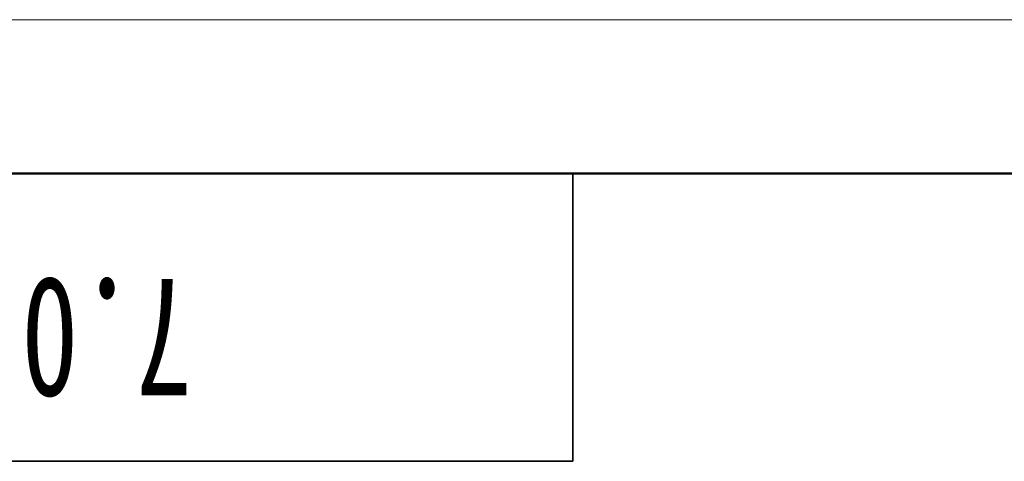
# Model space of a CAD drawing. Header units: millimetres. Extents: x -55 to 650, y 0 to 297.
# Tile 19 of 40: x 61 to 102, y 279 to 297. Entities that reach past the tile are written whole.
import ezdxf

# ---------------------------------------------------------------- set-up
doc = ezdxf.new("R2010")
doc.units = ezdxf.units.MM
doc.layers.add('标注层', color=150, linetype='Continuous')
doc.styles.add('SLDTEXTSTYLE0', font='TXT', dxfattribs={"width": 0.7, "bigfont": 'bigfont'})
doc.styles.add('SLDTEXTSTYLE1', font='TXT', dxfattribs={"width": 0.7})

# ---------------------------------------------------------------- blocks, each defined once
blk = doc.blocks.new('SW_NOTE_3')
at = {"layer": '标注层', "color": 0, "insert": (15.469, 3.223), "char_height": 2.5, "attachment_point": 2, "style": 'SLDTEXTSTYLE0'}
blk.add_mtext('\\M+189C1\\M+18D48\\M+18C8F\\M+196A2\\M+1928D\\M+18EDA\\M+190A1\\M+18CF6\\M+18DB7', dxfattribs=at)

msp = doc.modelspace()

# ---------------------------------------------------------------- linework, layer by layer
at = {"color": 7, "linetype": 'Continuous', "lineweight": 18}
msp.add_line((-0.0005, 297.3966), (419.993, 297.3966), dxfattribs=at)
at = {"color": 7, "linetype": 'Continuous', "lineweight": 50}
msp.add_line((23.9959, 290.9894), (413.9959, 290.9894), dxfattribs=at)
at = {"color": 7, "linetype": 'Continuous', "lineweight": 35}
for p, q in [((83.9959, 278.9894), (83.9959, 290.9894)), ((23.9959, 278.9894), (83.9959, 278.9894))]:
    msp.add_line(p, q, dxfattribs=at)

# ---------------------------------------------------------------- block references
at = {"layer": '标注层', "color": 1}
msp.add_blockref('SW_NOTE_3', (1.9439, 286.8567), dxfattribs=at)

# ---------------------------------------------------------------- texts
at = {"color": 7, "linetype": 'Continuous', "lineweight": 0, "insert": (51.4913, 281.5925), "char_height": 5, "attachment_point": 2, "rotation": 180, "style": 'SLDTEXTSTYLE1'}
msp.add_mtext('7.0.00.8420060', dxfattribs=at)

doc.saveas('drawing.dxf')
